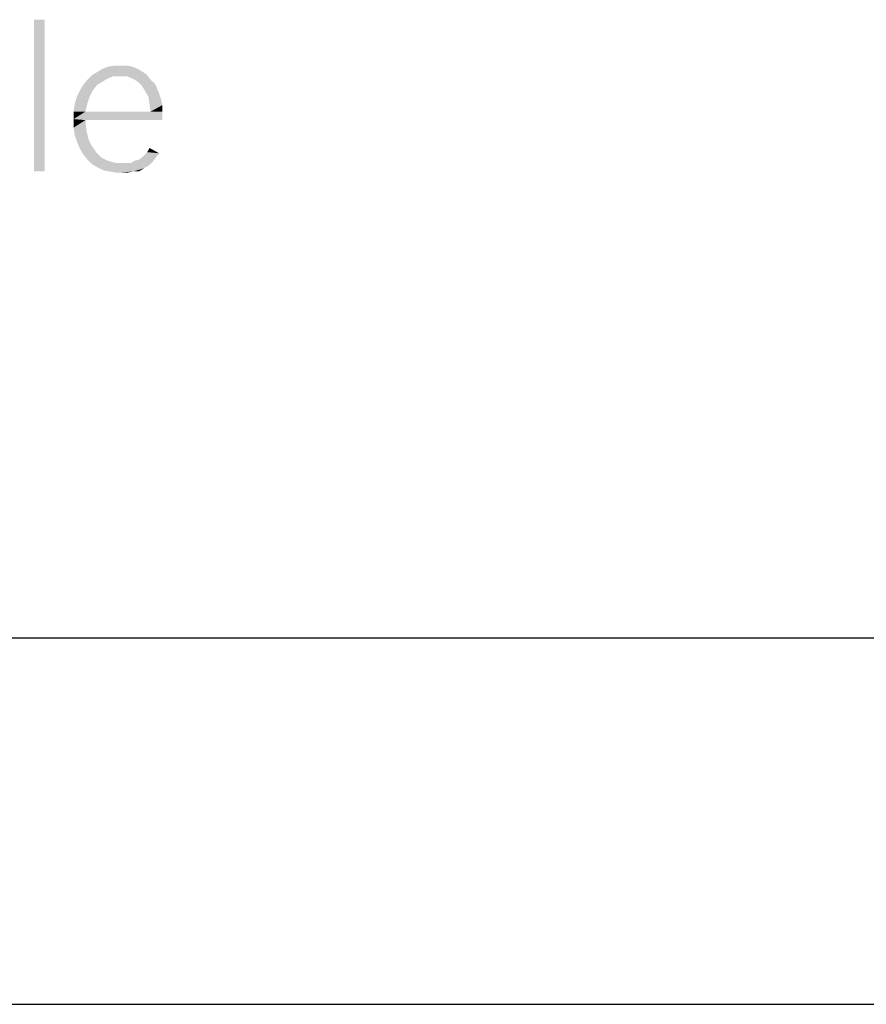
# Model space of a CAD drawing. Header units: millimetres. Extents: x 0 to 297, y 0 to 210.
# Tile 31 of 122: x 80 to 92, y 0 to 13. Entities that reach past the tile are written whole.
import ezdxf

# ---------------------------------------------------------------- set-up
doc = ezdxf.new("R2010")
doc.units = ezdxf.units.MM
doc.header["$LTSCALE"] = 16.335
doc.layers.get('0').update_dxf_attribs({"linetype": 'CONTINUOUS'})

msp = doc.modelspace()

# ---------------------------------------------------------------- linework, layer by layer
at = {"color": 7, "linetype": 'CONTINUOUS', "true_color": 0x00bfff}
msp.add_line((292, 5), (5, 5), dxfattribs=at)
at = {"color": 7, "linetype": 'CONTINUOUS'}
msp.add_line((0, 0), (297, 0), dxfattribs=at)
for points in [[(80.342, 13.452), (80.196, 11.379), (80.196, 13.452)], [(80.196, 11.379), (80.342, 13.452), (80.342, 11.379)], [(81.612, 12.78), (81.057, 12.737), (81.13, 12.78)], [(81.057, 12.737), (81.612, 12.78), (81.685, 12.737)], [(81.539, 12.81), (81.13, 12.78), (81.203, 12.81)], [(81.13, 12.78), (81.539, 12.81), (81.612, 12.78)], [(81.378, 12.824), (81.466, 12.824), (81.203, 12.81)], [(81.378, 12.824), (81.203, 12.81), (81.291, 12.824)], [(81.203, 12.81), (81.466, 12.824), (81.539, 12.81)], [(81.276, 12.678), (80.926, 12.634), (80.984, 12.693)], [(81.276, 12.678), (81.203, 12.649), (80.926, 12.634)], [(80.926, 12.634), (81.203, 12.649), (81.13, 12.605)], [(81.685, 12.737), (80.984, 12.693), (81.057, 12.737)], [(80.984, 12.693), (81.685, 12.737), (81.743, 12.693)], [(80.984, 12.693), (81.743, 12.693), (81.276, 12.678)], [(81.364, 12.678), (81.276, 12.678), (81.743, 12.693)], [(81.466, 12.678), (81.364, 12.678), (81.743, 12.693)], [(81.539, 12.649), (81.466, 12.678), (81.743, 12.693)], [(81.539, 12.649), (81.743, 12.693), (81.787, 12.634)], [(81.787, 12.634), (81.612, 12.605), (81.539, 12.649)], [(81.057, 12.561), (80.824, 12.488), (80.867, 12.561)], [(80.824, 12.488), (81.057, 12.561), (80.999, 12.488)], [(81.13, 12.605), (80.867, 12.561), (80.926, 12.634)], [(80.867, 12.561), (81.13, 12.605), (81.057, 12.561)], [(81.612, 12.605), (81.787, 12.634), (81.846, 12.576)], [(81.846, 12.576), (81.67, 12.547), (81.612, 12.605)], [(81.67, 12.547), (81.846, 12.576), (81.875, 12.518)], [(81.875, 12.518), (81.714, 12.474), (81.67, 12.547)], [(81.714, 12.474), (81.875, 12.518), (81.904, 12.445)], [(80.955, 12.401), (80.926, 12.313), (80.751, 12.299)], [(80.955, 12.401), (80.751, 12.299), (80.78, 12.401)], [(80.999, 12.488), (80.78, 12.401), (80.824, 12.488)], [(80.78, 12.401), (80.999, 12.488), (80.955, 12.401)], [(81.904, 12.445), (81.758, 12.401), (81.714, 12.474)], [(81.758, 12.401), (81.904, 12.445), (81.933, 12.357)], [(81.933, 12.357), (81.773, 12.299), (81.758, 12.401)], [(80.736, 12.196), (80.751, 12.299), (80.926, 12.313)], [(80.736, 12.196), (80.926, 12.313), (80.897, 12.196)], [(81.773, 12.299), (81.933, 12.357), (81.948, 12.284)], [(81.948, 12.284), (81.787, 12.196), (81.773, 12.299)], [(81.787, 12.196), (81.948, 12.284), (81.948, 12.196)], [(81.787, 12.196), (81.948, 12.196), (80.736, 12.094)], [(80.897, 12.196), (81.787, 12.196), (80.736, 12.094)], [(80.897, 12.196), (80.736, 12.094), (80.736, 12.196)], [(80.897, 12.08), (80.736, 12.094), (81.948, 12.196)], [(80.897, 12.08), (81.948, 12.196), (81.948, 12.08)], [(80.897, 12.08), (80.736, 11.977), (80.736, 12.094)], [(80.736, 11.977), (80.897, 12.08), (80.911, 11.934)], [(80.911, 11.934), (80.751, 11.875), (80.736, 11.977)], [(80.751, 11.875), (80.911, 11.934), (80.94, 11.817)], [(80.94, 11.817), (80.78, 11.788), (80.751, 11.875)], [(80.78, 11.788), (80.94, 11.817), (80.984, 11.729)], [(80.984, 11.729), (80.824, 11.685), (80.78, 11.788)], [(80.824, 11.685), (80.984, 11.729), (81.043, 11.642)], [(81.043, 11.642), (80.867, 11.612), (80.824, 11.685)], [(80.867, 11.612), (81.043, 11.642), (81.116, 11.569)], [(81.116, 11.569), (80.926, 11.539), (80.867, 11.612)], [(80.926, 11.539), (81.116, 11.569), (81.203, 11.525)], [(81.568, 11.525), (81.627, 11.539), (81.86, 11.569)], [(81.568, 11.525), (81.86, 11.569), (81.816, 11.51)], [(81.86, 11.569), (81.627, 11.539), (81.67, 11.569)], [(81.67, 11.569), (81.714, 11.612), (81.904, 11.627)], [(81.67, 11.569), (81.904, 11.627), (81.86, 11.569)], [(81.904, 11.627), (81.714, 11.612), (81.743, 11.642)], [(81.743, 11.642), (81.773, 11.7), (81.904, 11.627)], [(81.203, 11.525), (80.984, 11.481), (80.926, 11.539)], [(81.203, 11.525), (81.305, 11.496), (80.984, 11.481)], [(81.466, 11.496), (81.524, 11.496), (80.984, 11.481)], [(81.408, 11.496), (81.466, 11.496), (80.984, 11.481)], [(81.305, 11.496), (81.408, 11.496), (80.984, 11.481)], [(81.773, 11.466), (80.984, 11.481), (81.524, 11.496)], [(81.773, 11.466), (81.057, 11.437), (80.984, 11.481)], [(81.057, 11.437), (81.773, 11.466), (81.7, 11.423)], [(81.7, 11.423), (81.145, 11.394), (81.057, 11.437)], [(81.816, 11.51), (81.524, 11.496), (81.568, 11.525)], [(81.524, 11.496), (81.816, 11.51), (81.773, 11.466)], [(81.218, 11.379), (81.145, 11.394), (81.7, 11.423)], [(81.554, 11.379), (81.218, 11.379), (81.7, 11.423)], [(81.554, 11.379), (81.305, 11.364), (81.218, 11.379)], [(81.393, 11.364), (81.305, 11.364), (81.554, 11.379)], [(81.393, 11.364), (81.554, 11.379), (81.481, 11.364)], [(81.554, 11.379), (81.7, 11.423), (81.627, 11.379)]]:
    msp.add_solid(points, dxfattribs=at)

doc.saveas('drawing.dxf')
